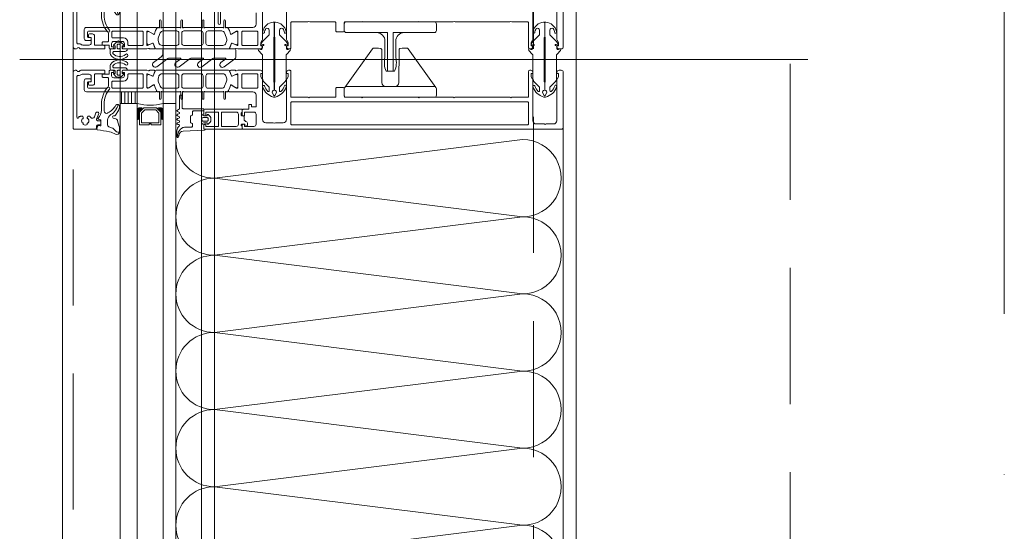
# Model space of a CAD drawing. Header units: millimetres. Extents: x 213386 to 459888, y 74252 to 208052.
# Tile 138 of 256: x 373017 to 373477, y 164537 to 164776. Entities that reach past the tile are written whole.
import ezdxf

# ---------------------------------------------------------------- set-up
doc = ezdxf.new("R2010")
doc.units = ezdxf.units.MM
doc.linetypes.add('CK_Čerchovaná 50', pattern=[6, 3, -1.5, 0, -1.5])
doc.linetypes.add('ČÁRKOVANÁ', pattern=[19.05, 12.7, -6.35])
doc.layers.add('FASÁDA DETAILNÍ', color=255, linetype='Continuous', lineweight=0)
doc.layers.add('TENKA', color=255, linetype='Continuous', lineweight=0)

# ---------------------------------------------------------------- blocks, each defined once
blk = doc.blocks.new('244748_a')
blk.add_lwpolyline([(8.32, -1.69, 0.082248), (6.34, -0.9, -1.09695), (6.94, -0.1, -0.315353), (11.26, -5.15, -0.480529), (10.87, -5.64), (4.27, -5.64), (4.08, -5.45), (-16.53, -5.45), (-16.72, -5.64), (-20.43, -5.64, 0.574019), (-21.93, -4.78), (-22.99, -5.4, 0.524827), (-22.99, -5.9), (-21.93, -6.52, 0.574021), (-20.43, -5.66), (-16.72, -5.66), (-16.53, -5.85), (4.08, -5.85), (4.27, -5.66), (10.87, -5.66, -0.480529), (11.26, -6.15, -0.326229), (6.88, -11.09, -1.09695), (6.28, -10.3, 0.081457), (8.32, -9.61, 0.599203), (7.48, -8.05), (5.52, -8.05, 0.198965), (5.17, -8.2), (2.22, -11.15), (0.93, -12.01, -0.738038), (0.51, -11.62), (0.87, -11, 1), (0.35, -10.7), (0, -11.3), (-0.98, -11.3, 0.619205), (-1.45, -12.06), (-1.28, -12.43, -0.808139), (-2.04, -13.04), (-3.63, -11.44, 0.198906), (-4.34, -11.15), (-14.99, -11.15, -0.198936), (-16.76, -10.42), (-18.98, -8.2, 0.198942), (-19.33, -8.05), (-20.67, -8.05, 0.500217), (-21.09, -8.73, 0.122037), (-18.5, -10.27, -1.093735), (-19.1, -11.07, -0.240768), (-23.7, -6.07, -0.106226), (-23.7, -5.23, -0.256232), (-19, -0.13, -1.093735), (-18.4, -0.92, 0.116856), (-21.09, -2.57, 0.500217), (-20.67, -3.25), (-19.33, -3.25, 0.198942), (-18.98, -3.1), (-16.75, -0.88, -0.198936), (-14.99, -0.15), (-4.34, -0.15, 0.198907), (-3.63, 0.14), (-2.04, 1.74, -0.808139), (-1.28, 1.13), (-1.45, 0.76, 0.619205), (-0.98, 0), (0, 0), (0.35, -0.6, 1), (0.87, -0.3), (0.51, 0.32, -0.738038), (0.93, 0.71), (2.22, -0.15), (5.17, -3.1, 0.198965), (5.52, -3.25), (7.48, -3.25, 0.599203)], format="xyb", close=True)
blk = doc.blocks.new('236134_0100_s_v')
for points in [[(22.8, -23), (22.8, -5), (42, -5, 0.414214), (43, -4), (43, -1, 0.414214), (42, 0), (1, 0, 0.414214), (0, -1), (0, -4, 0.414214), (1, -5), (20.2, -5), (20.2, -23)], [(15, -5, -0.414214), (19, -9), (19, -16.57, 0.165764), (19.53, -23), (23.47, -23, 0.165764), (24, -16.57), (24, -9, -0.414214), (28, -5)]]:
    blk.add_lwpolyline(points, format="xyb")
blk = doc.blocks.new('236134_0200_s_v')
for points in [[(19.58, 5, -0.41166), (17.58, 6.98), (17.45, 22.25, 0.344217), (17.07, 22.73), (16, 23), (14, 23, 0.240828), (13.19, 22.59), (0.19, 4.59)], [(23.42, 5, 0.41166), (25.42, 6.98), (25.55, 22.25, -0.344217), (25.93, 22.73), (27, 23), (29, 23, -0.240828), (29.81, 22.59), (42.81, 4.59)]]:
    blk.add_lwpolyline(points, format="xyb")
blk.add_lwpolyline([(42, 5), (1, 5, 0.414214), (0, 4), (0, 1, 0.414214), (1, 0), (42, 0, 0.414214), (43, 1), (43, 4, 0.414214)], format="xyb", close=True)
blk = doc.blocks.new('284336')
for points in [[(-0.7, -9.6), (-10, -9.6, 0.414511), (-10.51, -10.11), (-10.51, -15.51, -1), (-11.69, -15.51), (-11.69, -9.6), (-12.69, -8.95, -0.668884), (-12.6, -8.23), (-11.99, -8.01, 0.766384), (-11.99, -7.21), (-12.6, -6.99, -0.76831), (-12.6, -6.23), (-11.99, -6.01, 0.766384), (-11.99, -5.21), (-12.6, -4.99, -0.76831), (-12.6, -4.23), (-11.99, -4.01, 0.766384), (-11.99, -3.21), (-12.6, -2.99, -0.877523), (-12.5, -2.22), (-12.1, -2.22, 0.698129), (-11.83, -1.5, -0.220231), (-12.89, 0.78), (-12.89, 3.45, -0.157143), (-12.82, 3.68), (-12.69, 3.42, -0.067482), (-12.48, 2.53, 0.393136), (-8.66, -1.02), (-6.1, -1.02, -0.414214), (-5.61, -1.51), (-5.61, -2.22, -0.267949), (-5.85, -2.65), (-6.35, -2.93, 0.267949), (-6.61, -3.38), (-6.61, -5.84, 0.267949), (-6.35, -6.29), (-5.85, -6.57, -0.267949), (-5.61, -7), (-5.61, -8.11, 0.414215), (-5.1, -8.62), (-0.41, -8.62), (-0.41, -9.31, -0.414212), (-0.7, -9.6)], [(-0.41, 0), (-0.41, -2, 0.990243), (-0.4, -3.02), (0.9, -3.02, 0.414214), (1.21, -2.71), (1.21, -2.61, -0.668123), (1.71, -2.4), (2.75, -3.45, -0.199004), (2.89, -3.79), (2.89, -5.43, -0.199038), (2.75, -5.77), (1.71, -6.82, -0.668191), (1.21, -6.61), (1.21, -6.51, 0.414214), (0.9, -6.2), (-0.4, -6.2, 0.990269), (-0.41, -7.22), (-0.41, -8.6), (-5.1, -8.6, -0.414215), (-5.59, -8.11), (-5.59, -7, 0.267949), (-5.84, -6.56), (-6.34, -6.27, -0.267949), (-6.59, -5.84), (-6.59, -3.38, -0.267949), (-6.34, -2.95), (-5.84, -2.66, 0.267949), (-5.59, -2.22), (-5.59, -1.51, 0.414214), (-6.1, -1), (-8.66, -1, -0.393156), (-12.46, 2.53, 0.067572), (-12.67, 3.43), (-12.8, 3.7, -0.637545), (-12.12, 3.53), (-11.92, 2.53, 0.344315), (-10.06, 0.91), (0, 0.38, -0.406913), (0.39, 0), (-0.41, 0)], [(1.7, -4.31, 0.414235), (1.2, -3.81), (-0.7, -3.81, 0.414214), (-1.2, -4.31), (-1.2, -4.91, 0.414214), (-0.7, -5.41), (1.2, -5.41, 0.414235), (1.7, -4.91), (1.7, -4.31)]]:
    blk.add_lwpolyline(points, format="xyb", close=True)
blk = doc.blocks.new('nesystémový nástavec 18')
for p, q in [((-17.5, 9.3), (-15.36, 9.3)), ((-15.36, 9.3), (0, 9.3)), ((0, 9.3), (0, 7.8)), ((-18, 6.8), (-18, 8.8)), ((-17, 6.3), (-17.5, 6.3)), ((-11, 8), (-17, 8)), ((-17, 8), (-17, 6.3)), ((-11, 1.3), (-11, 8)), ((-2.8, 8), (-9.7, 8)), ((-9.7, 1.3), (-9.7, 8)), ((-1.8, 2.3), (-1.8, 7)), ((-0.5, 7.3), (-0.5, 6.8)), ((0, 6.3), (0.55, 6.3)), ((0.55, 6.3), (0.95, 5.9)), ((0.95, 5.9), (0.95, 4.8)), ((0.95, 4.8), (0.95, 4.14)), ((-18, 0.5), (-18, 1.8)), ((-17.5, 2.3), (-17, 2.3)), ((-1.8, 0), (-17.5, 0)), ((-17, 2.3), (-17, 1.3)), ((-17, 1.3), (-11, 1.3)), ((-9.7, 1.3), (-2.8, 1.3)), ((0, 0), (-1.8, 0)), ((-0.4, 2.23), (-0.5, 2.04)), ((-0.5, 2.04), (-0.5, 2)), ((1.2, 2.44), (0, 2.44)), ((0, 1.5), (0, 0)), ((0.95, 4.14), (1.2, 4.14)), ((1.2, 1.85), (1.2, 2.44)), ((1.4, 3.94), (1.4, 3.84)), ((1.6, 3.64), (1.6, 3.64)), ((1.8, 1.37), (1.7, 1.35)), ((2.25, 1.63), (1.8, 1.37)), ((2.4, 2.84), (2.4, 1.89))]:
    blk.add_line(p, q)
for centre, radius, start, end in [((-17.5, 8.8), 0.5, 90, 180), ((-15.36, 9.8), 0.5, 270, 270.084), ((-17.5, 6.8), 0.5, 180.0012, 269.9988), ((-2.8, 7), 1, 0, 90), ((0, 7.3), 0.5, 89.9955, 180.0071), ((0, 6.8), 0.5, 179.9949, 270.006), ((0.75, 4.8), 0.2, 359.9656, 0.0344), ((-17.5, 1.8), 0.5, 89.999, 180.0002), ((-17.5, 0.5), 0.5, 180, 270), ((-2.8, 2.3), 1, 270, 0), ((0, 2), 0.5, 179.9716, 270.0327), ((0, 1.94), 0.5, 89.9975, 144.0007), ((1.2, 3.94), 0.2, 359.9707, 90.0249), ((1.7, 1.85), 0.5, 179.9991, 270), ((1.6, 3.84), 0.2, 179.9737, 270.035), ((1.6, 2.84), 0.8, 0.0065, 89.9919), ((2.1, 1.89), 0.3, 299.9815, 0.0183)]:
    blk.add_arc(centre, radius, start, end)
blk = doc.blocks.new('433270')
blk.add_lwpolyline([(1, 0, 0.414364), (0, -1), (0, -1.4, 0.255924), (0.23, -1.83, -0.547723), (0.23, -3.17, 0.255924), (0, -3.6), (0, -14.6, 0.414214), (0.3, -14.9), (1.2, -14.9, 0.414214), (1.7, -14.4), (1.7, -10.3, -0.414214), (2, -10), (6, -10, 0.414248), (7, -9), (7, -7.7, 0.414179), (6.5, -7.2), (5.7, -7.2, 0.414232), (5.4, -7.5), (5.4, -8.2, -0.414198), (5.1, -8.5), (2.8, -8.5, -0.414204), (1.8, -7.5), (1.8, -4.49, -0.147432), (1.97, -3.94, 0.147461), (2.4, -2.5), (2.4, -2.3, -0.414214), (2.9, -1.8), (21.87, -1.8, -0.668178), (22.22, -2.65), (22.16, -2.72, 1), (21.59, -3.29), (21.52, -3.35, 0.198912), (21.38, -3.71), (21.38, -4.05, 0.414214), (22.08, -4.75), (22.38, -4.75, 0.576988), (22.64, -4.3, -0.311246), (24.56, -4.3, 0.576988), (24.82, -4.75), (25.3, -4.75, -0.260065), (25.3, -6.65), (24.82, -6.65, 0.576988), (24.56, -7.1, -0.311246), (22.64, -7.1, 0.576988), (22.38, -6.65), (22.08, -6.65, 0.414214), (21.38, -7.35), (21.38, -7.61, 0.267949), (21.63, -8.04), (21.89, -8.2, -0.637047), (21.73, -10), (19.83, -10.7, 0.315299), (19.5, -11.17), (19.5, -11.49, 0.520567), (20.17, -11.96), (22.83, -10.99, -0.520567), (23.5, -11.46), (23.5, -12.5, 0.414062), (24, -13), (25, -13, 0.414186), (25.5, -12.5), (25.5, -11.5, -0.414182), (26, -11), (27, -11, 0.414214), (27.5, -10.5), (27.5, -0.5, 0.414214), (27, 0), (1, 0)], format="xyb", close=True)
blk = doc.blocks.new('284325')
for points in [[(0.84, -5.23, -0.560316), (0.94, -4.73), (1.94, -4.36, 0.3153), (2.14, -4.08), (2.14, -1.89, 0.451558), (1.8, -1.59), (0.9, -1.7, -0.399586), (0.57, -1.46), (0.3, -0.07, -0.415977), (0.53, 0.29, 0.024107), (6.15, 1.24, 0.076636), (8.99, 2.34, -0.577615), (10.79, 1.3), (10.02, 1.37, 0.283171), (9.08, 0.9, -0.168429), (7.07, -0.74), (5.9, -1.16, 0.315302), (5.24, -2.1), (5.24, -4.21, 0.269719), (6.76, -6.82, -0.194797), (10.18, -11.53, -0.342663), (9.17, -11.17, 0.119207), (5.43, -7.59, 0.578571), (3.63, -8.62), (3.63, -11.77, 0.176415), (6.16, -18.72, -1), (5.24, -19.49, -0.176415), (2.43, -11.77), (2.43, -8.89, 0.208286), (0.84, -5.23)], [(8.95, -6.65), (10.32, -8.78, -0.134555), (10.79, -10.63, -0.339795), (10.19, -11.53, 0.194788), (6.76, -6.81, -0.269736), (5.25, -4.21), (5.25, -2.1, -0.315302), (5.9, -1.17), (7.07, -0.74, 0.168429), (9.09, 0.89, -0.283167), (10.01, 1.36), (10.79, 1.29), (10.79, -0.74, -0.070852), (10.71, -1.3), (9.95, -3.93, -0.241839), (9.08, -4.83), (7.93, -5.22, 0.836024), (8.08, -6.19), (8.11, -6.19, -0.255349), (8.95, -6.65)]]:
    blk.add_lwpolyline(points, format="xyb", close=True)
blk = doc.blocks.new('*U4004')
for points in [[(0, 0, 0.414243), (0.1, 0.1), (0, 0.9, -1.0001), (0.2, 0.9), (0.1, 0.1, 0.414228), (0.2, 0, 0.414228)], [(0.2, 0, 0.414243), (0.3, 0.1), (0.2, 0.9, -1.0001), (0.4, 0.9), (0.3, 0.1, 0.414228), (0.4, 0, 0.414228)], [(0.4, 0, 0.414243), (0.5, 0.1), (0.4, 0.9, -1.0001), (0.6, 0.9), (0.5, 0.1, 0.414228), (0.6, 0, 0.414228)], [(0.6, 0, 0.414243), (0.7, 0.1), (0.6, 0.9, -1.0001), (0.8, 0.9), (0.7, 0.1, 0.414228), (0.8, 0, 0.414228)], [(0.8, 0, 0.414243), (0.9, 0.1), (0.8, 0.9, -1.0001), (1, 0.9), (0.9, 0.1, 0.414228), (1, 0, 0.414228)], [(1, 0, 0.414243), (1.1, 0.1), (1, 0.9, -1.0001), (1.2, 0.9), (1.1, 0.1, 0.414228), (1.2, 0, 0.414228)], [(1.2, 0, 0.414243), (1.3, 0.1), (1.2, 0.9, -1.0001), (1.4, 0.9), (1.3, 0.1, 0.414228), (1.4, 0, 0.414228)], [(1.4, 0, 0.414243), (1.5, 0.1), (1.4, 0.9, -1.0001), (1.6, 0.9), (1.5, 0.1, 0.414228), (1.6, 0, 0.414228)], [(1.6, 0, 0.414243), (1.7, 0.1), (1.6, 0.9, -1.0001), (1.8, 0.9), (1.7, 0.1, 0.414228), (1.8, 0, 0.414228)], [(1.8, 0, 0.414243), (1.9, 0.1), (1.8001, 0.9, -1.0001), (2, 0.9), (1.9001, 0.1, 0.414228), (2, 0, 0.414228)]]:
    blk.add_lwpolyline(points, format="xyb")
blk = doc.blocks.new('288126')
for points in [[(-16.5, 0), (16.5, 0)], [(-21.36, -6.34), (-17.8, -3.69)], [(-14.71, -4.5), (-19.87, -8.34)], [(-17, -2.08), (-17, -0.5)], [(-8.83, -4.3), (-14.11, -4.3)], [(-4.31, -4.5), (-9.47, -8.34)], [(1.81, -4.3), (-3.71, -4.3)], [(6.33, -4.5), (1.14, -8.37)], [(12.21, -4.3), (6.93, -4.3)], [(17, -0.5), (17, -3.8)], [(-10.96, -6.34), (-8.71, -4.66)], [(-0.35, -6.36), (1.93, -4.66)], [(10.05, -6.36), (12.33, -4.66)], [(16.6, -4.6), (11.54, -8.37)]]:
    blk.add_lwpolyline(points)
for centre, radius, start, end in [((16.5, -0.5), 0.5, 0, 90), ((-16.5, -0.5), 0.5, 90, 180), ((16, -3.8), 1, 306.7059, 0), ((-20.61, -7.34), 1.25, 126.7059, 306.7059), ((-10.21, -7.34), 1.25, 126.7059, 306.7059), ((0.4, -7.37), 1.25, 126.7059, 306.7059), ((10.8, -7.37), 1.25, 126.7059, 306.7059)]:
    blk.add_arc(centre, radius, start, end)
at = {"extrusion": (0, 0, -1)}
for centre, radius, start, end in [((19, -2.08), 2, 180, 233.2941), ((14.11, -5.3), 1, 53.2941, 90), ((8.83, -4.5), 0.2, 90, 233.2941), ((3.71, -5.3), 1, 53.2941, 90), ((-1.81, -4.5), 0.2, 90, 233.2941), ((-6.93, -5.3), 1, 53.2941, 90), ((-12.21, -4.5), 0.2, 90, 233.2941)]:
    blk.add_arc(centre, radius, start, end, dxfattribs=at)
blk = doc.blocks.new('246426')
for points in [[(-1.84, 0.64), (-2.86, -0.38, 0.198926), (-3.15, -1.09), (-3.15, -2.31, 0.198926), (-2.86, -3.02), (-1.84, -4.04, 0.637051), (-1.5, -3.92), (-1.45, -3.4), (-0.3, -3.4, -0.41484), (0, -3.7), (0, -5.19, 0.414232), (0.5, -5.69), (2.14, -5.69, 0.071862), (2.2, -5.68, 0.157876), (3.73, -4.64, 0.360336), (3.48, 2.39, 0.964062), (2.54, 1.48, -0.403385), (2.25, -4.34, -0.190964), (2.11, -4.39), (1.7, -4.39, -0.414214), (1.2, -3.89), (1.2, 1.31, 0.414201), (0.2, 2.31), (0, 2.31), (0, 0.3, -0.414214), (-0.3, 0), (-1.45, 0), (-1.5, 0.52, 0.637051), (-1.84, 0.64)], [(-2.25, -1.4, -0.414214), (-1.85, -1), (-0.4, -1, -0.414214), (0, -1.4), (0, -2, -0.414214), (-0.4, -2.4), (-1.85, -2.4, -0.414214), (-2.25, -2), (-2.25, -1.4)]]:
    blk.add_lwpolyline(points, format="xyb", close=True)

msp = doc.modelspace()

# ---------------------------------------------------------------- hatches: boundary and pattern name
at = {"layer": 'FASÁDA DETAILNÍ'}
h = msp.add_hatch(dxfattribs=at)
h.set_pattern_fill('ANSI31', color=256, scale=0.5, angle=585)
h.set_pattern_definition([(270, (440451.9952, 154422.2332), (1.5875, -8e-16), [])])
h.paths.add_polyline_path([(373071.638, 164736.654), (373071.638, 164742.154), (373063.638, 164742.154), (373063.638, 164736.654)])

# ---------------------------------------------------------------- linework, layer by layer
for p, q in [((373036.638, 145492.154), (373036.638, 169172.154)), ((373063.638, 145492.154), (373063.638, 169172.154)), ((373063.638, 155177.655), (373063.638, 169172.154)), ((373071.638, 169172.154), (373071.638, 145492.154)), ((373071.638, 169172.154), (373071.638, 155177.655)), ((373083.638, 145492.154), (373083.638, 169172.154)), ((373083.638, 155177.655), (373083.638, 169172.154)), ((373089.638, 169172.154), (373089.638, 145492.154)), ((373089.638, 169172.154), (373089.638, 155177.655)), ((373101.638, 145492.154), (373101.638, 169172.154)), ((373101.638, 155177.655), (373101.638, 169172.154)), ((373107.638, 169172.154), (373107.638, 145492.154)), ((373107.638, 169172.154), (373107.638, 155177.655)), ((373276.638, 145732.154), (373276.638, 168932.154)), ((373016.692, 164757.154), (373384.93, 164757.154)), ((373063.638, 164327.655), (373063.638, 164736.654)), ((373063.638, 164736.654), (373071.638, 164736.654)), ((373071.638, 164736.654), (373071.638, 164327.655)), ((373083.638, 164327.655), (373083.638, 164736.654)), ((373089.638, 164736.654), (373083.638, 164736.654)), ((373089.638, 164736.654), (373089.638, 164327.655))]:
    msp.add_line(p, q, dxfattribs=at)
at = {"layer": 'FASÁDA DETAILNÍ', "linetype": 'ČÁRKOVANÁ', "ltscale": 5}
for p, q in [((373041.638, 145497.154), (373041.638, 169167.154)), ((373256.638, 145712.154), (373256.638, 168952.154)), ((373376.638, 145832.154), (373376.638, 168832.154))]:
    msp.add_line(p, q, dxfattribs=at)
at = {"layer": 'FASÁDA DETAILNÍ'}
for points in [[(373127.138, 164778.955), (373127.138, 164773.656, -0.4141667), (373125.638, 164772.156), (373118.641, 164772.154), (373114.54, 164772.155, 0.5773503), (373114.194, 164771.555), (373114.692, 164770.692), (373115.12, 164769.199, 0.4887011), (373115.559, 164769.023), (373118.025, 164770.454), (373118.446, 164770.454, -0.4325656), (373118.641, 164770.254), (373118.641, 164763.95, -0.5483974), (373118.359, 164763.764), (373115.975, 164764.833, 0.4253361), (373115.708, 164764.725), (373114.892, 164762.702, 0.5315629), (373115.262, 164762.152), (373117.327, 164762.152, 0.2313061), (373117.563, 164762.268, -0.3061853), (373117.883, 164762.372), (373118.641, 164762.154), (373129.144, 164762.154, 0.4142136), (373130.144, 164763.154), (373130.144, 164763.654), (373129.344, 164763.654), (373129.344, 164765.154), (373130.004, 164766.298, 0.1316504), (373130.138, 164766.798), (373130.138, 164785.163, -0.4142136)], [(373141.338, 164785.163), (373141.338, 164766.798, 0.1316504), (373141.472, 164766.298), (373142.133, 164765.154), (373142.133, 164763.654), (373141.333, 164763.654), (373141.333, 164763.154, 0.4142136), (373142.333, 164762.154), (373142.838, 164762.154, 0.4142136), (373143.338, 164762.654), (373143.338, 164774.254, -0.4142136), (373143.838, 164774.754), (373151.238, 164774.754, -0.3999851), (373152.238, 164774.754), (373163.838, 164774.754, -0.4142136), (373164.338, 164774.254), (373164.338, 164770.654, 0.4142136), (373164.838, 164770.154), (373167.838, 164770.154, 0.4142136), (373168.338, 164770.654), (373168.338, 164774.254, -0.4142136), (373168.838, 164774.754), (373176.138, 164774.754, -0.38324), (373177.138, 164774.754), (373202.638, 164774.754, -0.38324), (373203.638, 164774.754), (373219.138, 164774.754, -0.38324), (373220.138, 164774.754), (373245.638, 164774.754, -0.38324), (373246.638, 164774.754), (373253.938, 164774.754, -0.4142136), (373254.438, 164774.254), (373254.438, 164762.654, 0.4142136), (373254.938, 164762.154), (373255.438, 164762.154, 0.4142136), (373256.438, 164763.154), (373256.438, 164763.654), (373255.638, 164763.654), (373255.638, 164765.154), (373256.304, 164766.308, 0.1169365), (373256.438, 164766.808), (373256.438, 164785.663, -0.4142315)], [(373267.638, 164785.663), (373267.638, 164766.808, 0.1169365), (373267.772, 164766.308), (373268.438, 164765.154), (373268.438, 164763.654), (373267.638, 164763.654), (373267.638, 164763.154, 0.4142136), (373268.638, 164762.154), (373269.638, 164762.154, 0.4142136), (373270.638, 164763.154), (373270.638, 164788.654, 0.4142135)]]:
    msp.add_lwpolyline(points, format="xyb", dxfattribs=at)
for points in [[(373114.299, 164762.154), (373102.388, 164762.154), (373080.477, 164762.154, -0.3058367), (373080.014, 164762.467), (373079.091, 164764.755, 0.4253361), (373078.824, 164764.862), (373077.205, 164764.146, -0.5437525), (373076.148, 164764.83), (373076.148, 164769.734, -0.5781822), (373077.05, 164770.253), (373079.241, 164768.992, 0.4885049), (373079.68, 164769.169), (373080.115, 164770.683), (373080.877, 164772.004, -0.2824777), (373081.153, 164772.154), (373081.598, 164772.154, 1.4470094), (373081.948, 164772.286), (373081.948, 164775.254, -1), (373082.748, 164775.254), (373082.748, 164772.286, 1.4470094), (373083.099, 164772.153), (373091.638, 164772.154, 1.4470094), (373091.988, 164772.286), (373091.988, 164775.254, -1), (373092.788, 164775.254), (373092.788, 164772.286, 1.4470094), (373093.139, 164772.153), (373101.638, 164772.154, 1.4470094), (373101.988, 164772.286), (373101.988, 164775.254, -1), (373102.788, 164775.254), (373102.788, 164772.286, 1.4470094), (373103.139, 164772.153), (373111.678, 164772.154, 1.4470094), (373112.028, 164772.286), (373112.028, 164775.254, -1), (373112.828, 164775.254), (373112.828, 164772.286, 1.4470094), (373113.179, 164772.153), (373113.624, 164772.154, -0.2824777), (373113.9, 164772.004), (373114.662, 164770.683), (373115.096, 164769.169, 0.4885049), (373115.535, 164768.992), (373117.727, 164770.253, -0.5781822), (373118.628, 164769.734), (373118.628, 164764.83, -0.5437525), (373117.572, 164764.146), (373115.953, 164764.862, 0.4253361), (373115.686, 164764.755), (373114.763, 164762.467, -0.3058367), (373114.299, 164762.154)], [(373076.138, 164762.154), (373065.139, 164762.154, -0.4144257), (373064.638, 164762.654), (373064.638, 164763.148), (373065.638, 164763.148), (373065.638, 164764.648, 0.4142136), (373064.638, 164765.648), (373063.138, 164765.648, 0.3999851), (373062.138, 164765.648), (373060.638, 164765.648, 0.4142136), (373059.638, 164764.648), (373059.638, 164763.154), (373060.638, 164763.154), (373060.638, 164762.654, -0.4144559), (373060.138, 164762.154), (373058.838, 164762.156, -0.4139712), (373058.538, 164762.456), (373058.538, 164763.654, 0.4142136), (373058.238, 164763.954), (373055.238, 164763.954), (373055.238, 164764.954, -0.4142136), (373055.738, 164765.454), (373057.638, 164765.454, 0.4142136), (373058.138, 164765.954), (373058.138, 164769.454, 0.4142056), (373057.138, 164770.454), (373048.838, 164770.455, 0.4142063), (373048.338, 164769.955), (373048.338, 164768.054, 0.414219), (373048.838, 164767.554), (373049.638, 164767.554, -0.4142136), (373050.138, 164767.054), (373050.138, 164766.554, -0.4142136), (373049.638, 164766.054), (373047.838, 164766.054, -0.4142136), (373046.838, 164767.054), (373046.838, 164771.154, -0.4142136), (373047.838, 164772.154), (373076.138, 164772.154), (373080.238, 164772.155, -0.5773503), (373080.585, 164771.555), (373080.086, 164770.692), (373079.659, 164769.199, -0.4887011), (373079.219, 164769.023), (373076.754, 164770.454), (373076.333, 164770.454, 0.4325656), (373076.138, 164770.254), (373076.138, 164763.95, 0.5483974), (373076.42, 164763.764), (373078.804, 164764.833, -0.4253361), (373079.071, 164764.725), (373079.887, 164762.702, -0.5315625), (373079.516, 164762.152), (373077.452, 164762.152, -0.2313061), (373077.216, 164762.268, 0.3061853), (373076.896, 164762.372), (373076.138, 164762.154)], [(373073.938, 164770.454), (373060.238, 164770.454, 0.4142136), (373059.738, 164769.954), (373059.738, 164767.748, 0.4142136), (373060.238, 164767.248), (373065.208, 164767.248, -0.4111388), (373067.238, 164765.248), (373067.238, 164764.254, 0.4142136), (373067.738, 164763.754), (373073.938, 164763.754, 0.4142136), (373074.438, 164764.254), (373074.438, 164769.954, 0.4142136), (373073.938, 164770.454)], [(373083.188, 164763.753), (373090.088, 164763.753, 0.4142178), (373091.088, 164764.753), (373091.088, 164769.554, 0.4142178), (373090.088, 164770.554), (373083.726, 164770.554, 0.305619), (373082.336, 164769.616), (373081.557, 164767.692, 0.1764286), (373081.485, 164765.64), (373081.761, 164764.79, 0.3249157), (373083.188, 164763.753)], [(373093.388, 164763.753), (373101.388, 164763.753, 0.4142136), (373102.388, 164764.753), (373102.388, 164769.554, 0.4142136), (373101.388, 164770.554), (373093.388, 164770.554, 0.4142136), (373092.388, 164769.554), (373092.388, 164764.753, 0.4142136), (373093.388, 164763.753)], [(373104.688, 164763.753), (373111.589, 164763.753, 0.3249157), (373113.015, 164764.79), (373113.291, 164765.64, 0.1764286), (373113.219, 164767.692), (373112.441, 164769.616, 0.305619), (373111.05, 164770.554), (373104.688, 164770.554, 0.4142178), (373103.688, 164769.554), (373103.688, 164764.753, 0.4142178), (373104.688, 164763.753)], [(373127.938, 164764.255, -0.4142136), (373127.438, 164763.755), (373120.938, 164763.755, -0.4142136), (373120.438, 164764.255), (373120.438, 164769.955, -0.4142136), (373120.938, 164770.455), (373127.438, 164770.455, -0.4142136), (373127.938, 164769.955), (373127.938, 164764.255)], [(373076.138, 164752.154), (373065.139, 164752.154, 0.4144257), (373064.638, 164751.654), (373064.638, 164751.161), (373065.638, 164751.161), (373065.638, 164749.661, -0.4142136), (373064.638, 164748.661), (373063.138, 164748.661, -0.3999851), (373062.138, 164748.661), (373060.638, 164748.661, -0.4142136), (373059.638, 164749.661), (373059.638, 164751.154), (373060.638, 164751.154), (373060.638, 164751.654, 0.4144559), (373060.138, 164752.154), (373058.838, 164752.153, 0.4139712), (373058.538, 164751.853), (373058.538, 164750.655, -0.4142136), (373058.238, 164750.355), (373055.238, 164750.355), (373055.238, 164749.355, 0.4142136), (373055.738, 164748.855), (373057.638, 164748.855, -0.4142136), (373058.138, 164748.355), (373058.138, 164744.855, -0.4142056), (373057.138, 164743.855), (373048.838, 164743.854, -0.4142063), (373048.338, 164744.354), (373048.338, 164746.254, -0.414219), (373048.838, 164746.754), (373049.638, 164746.754, 0.4142136), (373050.138, 164747.254), (373050.138, 164747.754, 0.4142136), (373049.638, 164748.254), (373047.838, 164748.254, 0.4142136), (373046.838, 164747.254), (373046.838, 164743.154, 0.4142136), (373047.838, 164742.154), (373076.138, 164742.154), (373080.238, 164742.154, 0.5773503), (373080.585, 164742.754), (373080.086, 164743.617), (373079.659, 164745.11, 0.4887011), (373079.219, 164745.286), (373076.754, 164743.854), (373076.333, 164743.854, -0.4325656), (373076.138, 164744.054), (373076.138, 164750.359, -0.5483974), (373076.42, 164750.545), (373078.804, 164749.476, 0.4253361), (373079.071, 164749.584), (373079.887, 164751.607, 0.5315625), (373079.516, 164752.157), (373077.452, 164752.157, 0.2313061), (373077.216, 164752.041, -0.3061853), (373076.896, 164751.937), (373076.138, 164752.154)], [(373073.938, 164743.854), (373060.238, 164743.854, -0.4142136), (373059.738, 164744.354), (373059.738, 164746.561, -0.4142136), (373060.238, 164747.061), (373065.208, 164747.061, 0.4111388), (373067.238, 164749.061), (373067.238, 164750.054, -0.4142136), (373067.738, 164750.554), (373073.938, 164750.554, -0.4142136), (373074.438, 164750.054), (373074.438, 164744.354, -0.4142136), (373073.938, 164743.854)], [(373114.299, 164752.154), (373102.388, 164752.155), (373080.477, 164752.154, 0.3058367), (373080.014, 164751.842), (373079.091, 164749.554, -0.4253361), (373078.824, 164749.447), (373077.205, 164750.163, 0.5437525), (373076.148, 164749.479), (373076.148, 164744.574, 0.5781822), (373077.05, 164744.056), (373079.241, 164745.317, -0.4885049), (373079.68, 164745.14), (373080.115, 164743.626), (373080.877, 164742.305, 0.2824777), (373081.153, 164742.155), (373081.598, 164742.155, -1.4470094), (373081.948, 164742.023), (373081.948, 164739.055, 1), (373082.748, 164739.055), (373082.748, 164742.023, -1.4470094), (373083.099, 164742.156), (373091.638, 164742.155, -1.4470094), (373091.988, 164742.023), (373091.988, 164739.055, 1), (373092.788, 164739.055), (373092.788, 164742.023, -1.4470094), (373093.139, 164742.156), (373101.638, 164742.155, -1.4470094), (373101.988, 164742.023), (373101.988, 164739.055, 1), (373102.788, 164739.055), (373102.788, 164742.023, -1.4470094), (373103.139, 164742.156), (373111.678, 164742.155, -1.4470094), (373112.028, 164742.023), (373112.028, 164739.055, 1), (373112.828, 164739.055), (373112.828, 164742.023, -1.4470094), (373113.179, 164742.156), (373113.624, 164742.155, 0.2824777), (373113.9, 164742.305), (373114.662, 164743.626), (373115.096, 164745.14, -0.4885049), (373115.535, 164745.317), (373117.727, 164744.056, 0.5781822), (373118.628, 164744.574), (373118.628, 164749.479, 0.5437525), (373117.572, 164750.163), (373115.953, 164749.447, -0.4253361), (373115.686, 164749.554), (373114.763, 164751.842, 0.3058367), (373114.299, 164752.154)], [(373083.188, 164750.555), (373090.088, 164750.556, -0.4142178), (373091.088, 164749.556), (373091.088, 164744.755, -0.4142178), (373090.088, 164743.755), (373083.726, 164743.755, -0.305619), (373082.336, 164744.693), (373081.557, 164746.617, -0.1764286), (373081.485, 164748.669), (373081.761, 164749.519, -0.3249157), (373083.188, 164750.555)], [(373093.388, 164750.555), (373101.388, 164750.555, -0.4142136), (373102.388, 164749.555), (373102.388, 164744.755, -0.4142136), (373101.388, 164743.755), (373093.388, 164743.755, -0.4142136), (373092.388, 164744.755), (373092.388, 164749.555, -0.4142136), (373093.388, 164750.555)], [(373104.688, 164750.556), (373111.589, 164750.555, -0.3249157), (373113.015, 164749.519), (373113.291, 164748.669, -0.1764286), (373113.219, 164746.617), (373112.441, 164744.693, -0.305619), (373111.05, 164743.755), (373104.688, 164743.755, -0.4142178), (373103.688, 164744.755), (373103.688, 164749.556, -0.4142178), (373104.688, 164750.556)], [(373269.638, 164724.654), (373121.138, 164724.654, -0.4142136), (373120.638, 164725.154), (373120.638, 164726.454, -0.4142197), (373121.138, 164726.954), (373121.638, 164726.954), (373121.638, 164725.954), (373126.138, 164725.954, 0.4142136), (373127.138, 164726.954), (373127.138, 164731.654, 0.4142136), (373126.138, 164732.654), (373121.638, 164732.654), (373121.638, 164730.954), (373121.138, 164730.954, -0.4142012), (373120.638, 164731.454), (373120.638, 164733.454, -0.4142136), (373121.138, 164733.954), (373123.282, 164733.954, 0.4142136), (373123.782, 164734.454), (373123.782, 164736.254), (373125.033, 164736.254), (373125.033, 164735.054), (373126.838, 164735.054, 0.4142136), (373127.138, 164735.354), (373127.138, 164740.653, 0.4141667), (373125.638, 164742.153), (373118.641, 164742.154), (373114.54, 164742.154, -0.5773503), (373114.194, 164742.754), (373114.692, 164743.617), (373115.12, 164745.11, -0.4887011), (373115.559, 164745.286), (373118.025, 164743.854), (373118.446, 164743.854, 0.4325656), (373118.641, 164744.054), (373118.641, 164750.359, 0.5483974), (373118.359, 164750.545), (373115.975, 164749.476, -0.4253361), (373115.708, 164749.584), (373114.892, 164751.607, -0.5315629), (373115.262, 164752.157), (373117.327, 164752.157, -0.2313061), (373117.563, 164752.041, 0.3061853), (373117.883, 164751.937), (373118.641, 164752.154), (373129.144, 164752.154, -0.4142136), (373130.144, 164751.154), (373130.144, 164750.654), (373129.344, 164750.654), (373129.344, 164749.154), (373130.004, 164748.011, -0.1316504), (373130.138, 164747.511), (373130.138, 164729.146, 0.4142136), (373131.638, 164727.646), (373135.139, 164727.646, 0.3999851), (373136.139, 164727.646), (373139.838, 164727.646, 0.4142136), (373141.338, 164729.146), (373141.338, 164747.511, -0.1316504), (373141.472, 164748.011), (373142.133, 164749.154), (373142.133, 164750.654), (373141.333, 164750.654), (373141.333, 164751.154, -0.4142136), (373142.333, 164752.154), (373142.838, 164752.154, -0.4142136), (373143.338, 164751.654), (373143.338, 164740.054, 0.4142136), (373143.838, 164739.554), (373151.238, 164739.554, 0.3999851), (373152.238, 164739.554), (373163.838, 164739.554, 0.4142136), (373164.338, 164740.054), (373164.338, 164743.654, -0.4142136), (373164.838, 164744.154), (373167.838, 164744.154, -0.4142136), (373168.338, 164743.654), (373168.338, 164740.054, 0.4142136), (373168.838, 164739.554), (373176.138, 164739.554, 0.38324), (373177.138, 164739.554), (373202.638, 164739.554, 0.38324), (373203.638, 164739.554), (373219.138, 164739.554, 0.38324), (373220.138, 164739.554), (373245.638, 164739.554, 0.38324), (373246.638, 164739.554), (373253.938, 164739.554, 0.4142136), (373254.438, 164740.054), (373254.438, 164751.654, -0.4142136), (373254.938, 164752.154), (373255.438, 164752.154, -0.4142136), (373256.438, 164751.154), (373256.438, 164750.654), (373255.638, 164750.654), (373255.638, 164749.154), (373256.304, 164748.001, -0.1169365), (373256.438, 164747.501), (373256.438, 164728.646, 0.4142315), (373257.938, 164727.146), (373261.648, 164727.146, 0.3999851), (373262.648, 164727.146), (373266.138, 164727.146, 0.4142315), (373267.638, 164728.646), (373267.638, 164747.501, -0.1169365), (373267.772, 164748.001), (373268.438, 164749.154), (373268.438, 164750.654), (373267.638, 164750.654), (373267.638, 164751.154, -0.4142136), (373268.638, 164752.154), (373269.638, 164752.154, -0.4142136), (373270.638, 164751.154), (373270.638, 164725.654, -0.4142135), (373269.638, 164724.654)], [(373127.938, 164750.054, 0.4142136), (373127.438, 164750.554), (373120.938, 164750.554, 0.4142136), (373120.438, 164750.054), (373120.438, 164744.354, 0.4142136), (373120.938, 164743.854), (373127.438, 164743.854, 0.4142136), (373127.938, 164744.354), (373127.938, 164750.054)], [(373143.838, 164726.754), (373253.938, 164726.754, 0.4142136), (373254.438, 164727.254), (373254.438, 164736.954, 0.4142136), (373253.938, 164737.454), (373143.838, 164737.454, 0.4142136), (373143.338, 164736.954), (373143.338, 164727.254, 0.4142136), (373143.838, 164726.754)]]:
    msp.add_lwpolyline(points, format="xyb", close=True, dxfattribs=at)
for points in [[(373063.638, 164736.654), (373063.638, 164742.154), (373071.638, 164742.154), (373071.638, 164736.654)], [(373082.638, 164726.654), (373082.638, 164732.654), (373080.638, 164734.654), (373074.638, 164734.654), (373072.638, 164732.654), (373072.638, 164726.654), (373077.138, 164726.654), (373077.138, 164727.154), (373078.138, 164727.154), (373078.138, 164726.654)], [(373073.638, 164727.654), (373081.638, 164727.654), (373081.638, 164732.24), (373080.224, 164733.654), (373075.191, 164733.654), (373073.638, 164732.24)], [(373270.638, 164338.654), (373270.638, 164725.654)]]:
    msp.add_lwpolyline(points, close=True, dxfattribs=at)
for centre, radius, start, end in [((373077.638, 164758.546), 22.699, 254.67278, 285.32722), ((373072.99, 164731.104), 3.546, 67.29382, 112.40905), ((373072.876, 164731.47), 2.897, 65.30667, 115.29515), ((373082.287, 164731.104), 3.546, 67.59095, 112.70618), ((373082.401, 164731.47), 2.897, 64.70485, 114.69333), ((373072.708, 164731.819), 2.248, 61.52734, 118.40281), ((373072.563, 164732.063), 1.712, 57.29495, 122.68565), ((373072.424, 164732.224), 1.263, 51.96563, 128.49956), ((373072.276, 164732.314), 0.879, 43.99491, 136.49644), ((373072.138, 164732.302), 0.596, 33.03656, 146.96344), ((373072.138, 164732.009), 0.596, 33.03656, 146.96344), ((373072.138, 164731.717), 0.596, 33.03656, 146.96344), ((373072.138, 164731.424), 0.596, 33.03656, 146.96344), ((373072.138, 164731.132), 0.596, 33.03656, 146.96344), ((373072.138, 164730.839), 0.596, 33.03656, 146.96344), ((373072.138, 164730.547), 0.596, 33.03656, 146.96344), ((373072.138, 164730.254), 0.596, 33.03656, 146.96344), ((373072.138, 164729.962), 0.596, 33.03656, 146.96344), ((373072.138, 164729.669), 0.596, 33.03656, 146.96344), ((373072.138, 164729.377), 0.596, 33.03656, 146.96344), ((373072.138, 164729.084), 0.596, 33.03656, 146.96344), ((373082.569, 164731.819), 2.248, 61.59719, 118.47266), ((373082.714, 164732.063), 1.712, 57.31435, 122.70505), ((373082.852, 164732.224), 1.263, 51.50044, 128.03437), ((373083, 164732.314), 0.879, 43.50356, 136.00509), ((373083.138, 164732.302), 0.596, 33.03656, 146.96344), ((373083.138, 164732.009), 0.596, 33.03656, 146.96344), ((373083.138, 164731.717), 0.596, 33.03656, 146.96344), ((373083.138, 164731.424), 0.596, 33.03656, 146.96344), ((373083.138, 164731.132), 0.596, 33.03656, 146.96344), ((373083.138, 164730.839), 0.596, 33.03656, 146.96344), ((373083.138, 164730.547), 0.596, 33.03656, 146.96344), ((373083.138, 164730.254), 0.596, 33.03656, 146.96344), ((373083.138, 164729.962), 0.596, 33.03656, 146.96344), ((373083.138, 164729.669), 0.596, 33.03656, 146.96344), ((373083.138, 164729.377), 0.596, 33.03656, 146.96344), ((373083.138, 164729.084), 0.596, 33.03656, 146.96344), ((373072.138, 164728.792), 0.596, 33.03656, 146.96344), ((373083.138, 164728.792), 0.596, 33.03656, 146.96344)]:
    msp.add_arc(centre, radius, start, end, dxfattribs=at)
at = {"layer": 'TENKA', "linetype": 'CK_Čerchovaná 50', "ltscale": 50}
msp.add_line((373476.638, 145732.154), (373476.638, 168932.154), dxfattribs=at)

# ---------------------------------------------------------------- block references
at = {"layer": 'FASÁDA DETAILNÍ'}
for name, p, rotation in [('433270', (373041.638, 164762.154), 90), ('246426', (373064.638, 164762.15), 270)]:
    msp.add_blockref(name, p, dxfattribs=dict(at, rotation=rotation))
for name, p in [('284325', (373052.498, 164789.654)), ('284336', (373121.048, 164789.654)), ('236134_0100_s_v', (373168.338, 164774.754)), ('288126', (373100.628, 164762.154)), ('236134_0200_s_v', (373168.338, 164739.554)), ('nesystémový nástavec 18', (373120.638, 164724.654))]:
    msp.add_blockref(name, p, dxfattribs=at)
at = {"layer": 'FASÁDA DETAILNÍ', "xscale": -1}
for name, p, rotation in [('244748_a', (373141.299, 164763.377), 270), ('244748_a', (373267.599, 164763.377), 270), ('246426', (373064.638, 164752.159), 270), ('433270', (373041.638, 164752.155), 90), ('284325', (373052.498, 164724.654), 180), ('284336', (373103.048, 164724.654), 180)]:
    msp.add_blockref(name, p, dxfattribs=dict(at, rotation=rotation))
at = {"layer": 'FASÁDA DETAILNÍ', "xscale": 179.9999932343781, "yscale": 179.9999932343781, "zscale": 179.9999932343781, "rotation": 270}
msp.add_blockref('*U4004', (373089.638, 164719.827), dxfattribs=at)

doc.saveas('drawing.dxf')
